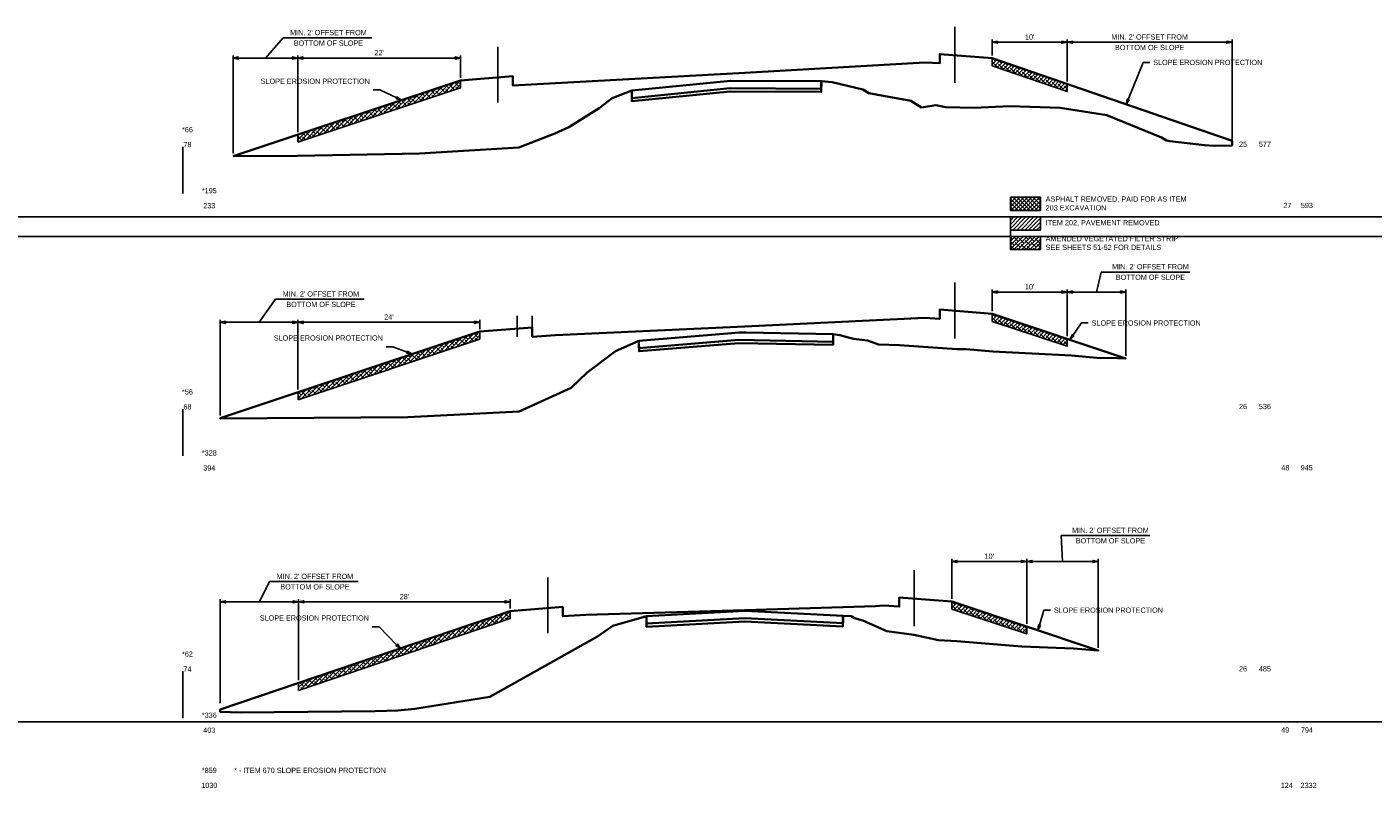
# Model space of a CAD drawing. Header units: feet. Extents: x 2296963 to 2300087, y 574586 to 575596.
# Tile 4 of 9: x 2298206 to 2298386, y 574600 to 574701. Entities that reach past the tile are written whole.
import ezdxf
from ezdxf import colors
from ezdxf.entities.mleader import LeaderData, LeaderLine
from ezdxf.enums import TextEntityAlignment as Align
from ezdxf.math import Vec2, Vec3

# ---------------------------------------------------------------- set-up
doc = ezdxf.new("R2010")
doc.units = ezdxf.units.FT
doc.header["$LTSCALE"] = 5
doc.header["$MEASUREMENT"] = 0
doc.linetypes.add('esmtmppr', pattern=[0])
for name, color, linetype in [('RW_P_Esmt_TMP', 203, 'esmtmppr'), ('SH_Text', 7, 'Continuous'), ('XS_P_Annotation', 7, 'Continuous'), ('XS_P_Finished_Grade_Seeded', 3, 'Continuous'), ('XS_P_Undercut', 230, 'Continuous'), ('XS_P_Undercut2', 230, 'Continuous')]:
    doc.layers.add(name, color=color, linetype=linetype)
doc.layers.add('SC_Scratch1', color=7, linetype='Continuous', plot=False)
doc.layers.add('VL_Cut_Volume', color=3, linetype='Continuous', lineweight=35, true_color=0x00ff00, plot=False)
doc.layers.add('VL_Fill_Volume', color=5, linetype='Continuous', lineweight=35, true_color=0x0000ff, plot=False)
doc.styles.add('Slanted-Normal', font='font31.shx', dxfattribs={"height": 0.14})
doc.dimstyles.new('Dec-0  Slanted', dxfattribs={"dimtxt": 0.14, "dimasz": 0.14, "dimexe": 0.07, "dimexo": 0.07, "dimgap": 0.07, "dimtad": 1, "dimdec": 0, "dimzin": 3, "dimdsep": 46, "dimtxsty": 'Slanted-Normal', "dimblk": 'Dim1', "dimcen": 0, "dimclrd": 95, "dimclre": 95, "dimclrt": 7, "dimaunit": 1, "dimadec": 5, "dimazin": 3, "dimtfac": 1, "dimtdec": 0, "dimtmove": 1, "dimatfit": 0, "dimldrblk": 'Dim1', "dimfxl": 1, "dimtolj": 1, "dimtzin": 0, "dimlwd": -1, "dimlwe": -1, "dimarcsym": 0})

# ---------------------------------------------------------------- blocks, each defined once
blk = doc.blocks.new('Dim1')
h = blk.add_hatch(color=4)
h.dxf.hatch_style = 1
h.paths.add_polyline_path([(0, 0), (-1, -0.2), (-1, 0.2)])
at = {"color": 4}
blk.add_lwpolyline([(0, 0), (-1, -0.2), (-1, 0.2), (0, 0)], dxfattribs=at)
blk = doc.blocks.new('*D950')
at = {"layer": 'Defpoints', "color": 0, "transparency": 16777216}
for p in [(2298242.68, 574624.71), (2298270.93, 574623.47), (2298242.68, 574613.9)]:
    blk.add_point(p, dxfattribs=at)
at = {"layer": 'SH_Text', "color": 95, "linetype": 'Continuous', "transparency": 16777216}
for p, q in [((2298242.68, 574614.25), (2298242.68, 574625.06)), ((2298270.93, 574623.82), (2298270.93, 574625.06)), ((2298270.23, 574624.71), (2298243.38, 574624.71))]:
    blk.add_line(p, q, dxfattribs=at)
at = {"layer": 'SH_Text', "color": 95, "transparency": 16777216, "xscale": 0.7000000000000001, "yscale": 0.7000000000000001, "zscale": 0.7000000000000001, "rotation": 180}
blk.add_blockref('Dim1', (2298242.68, 574624.71), dxfattribs=at)
at = {"layer": 'SH_Text', "color": 95, "transparency": 16777216, "xscale": 0.7000000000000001, "yscale": 0.7000000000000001, "zscale": 0.7000000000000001}
blk.add_blockref('Dim1', (2298270.93, 574624.71), dxfattribs=at)
at = {"layer": 'SH_Text', "color": 7, "transparency": 16777216, "insert": (2298256.81, 574625.41), "char_height": 0.7, "attachment_point": 5, "style": 'Slanted-Normal'}
blk.add_mtext("\\A1;28'", dxfattribs=at)
blk = doc.blocks.new('*D951')
at = {"layer": 'Defpoints', "color": 0, "transparency": 16777216}
for p in [(2298242.61, 574662.02), (2298266.86, 574660.77), (2298242.61, 574652.69)]:
    blk.add_point(p, dxfattribs=at)
at = {"layer": 'SH_Text', "color": 95, "linetype": 'Continuous', "transparency": 16777216}
for p, q in [((2298242.61, 574653.04), (2298242.61, 574662.37)), ((2298266.16, 574662.02), (2298243.31, 574662.02)), ((2298266.86, 574661.12), (2298266.86, 574662.37))]:
    blk.add_line(p, q, dxfattribs=at)
at = {"layer": 'SH_Text', "color": 95, "transparency": 16777216, "xscale": 0.7000000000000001, "yscale": 0.7000000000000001, "zscale": 0.7000000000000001, "rotation": 180}
blk.add_blockref('Dim1', (2298242.61, 574662.02), dxfattribs=at)
at = {"layer": 'SH_Text', "color": 95, "transparency": 16777216, "xscale": 0.7000000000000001, "yscale": 0.7000000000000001, "zscale": 0.7000000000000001}
blk.add_blockref('Dim1', (2298266.86, 574662.02), dxfattribs=at)
at = {"layer": 'SH_Text', "color": 7, "transparency": 16777216, "insert": (2298254.74, 574662.72), "char_height": 0.7, "attachment_point": 5, "style": 'Slanted-Normal'}
blk.add_mtext("\\A1;24'", dxfattribs=at)
blk = doc.blocks.new('*D952')
at = {"layer": 'Defpoints', "color": 0, "transparency": 16777216}
for p in [(2298242.57, 574697.29), (2298264.29, 574694.29), (2298242.57, 574687.05)]:
    blk.add_point(p, dxfattribs=at)
at = {"layer": 'SH_Text', "color": 95, "linetype": 'Continuous', "transparency": 16777216}
for p, q in [((2298242.57, 574687.4), (2298242.57, 574697.64)), ((2298263.59, 574697.29), (2298243.27, 574697.29)), ((2298264.29, 574694.64), (2298264.29, 574697.64))]:
    blk.add_line(p, q, dxfattribs=at)
at = {"layer": 'SH_Text', "color": 95, "transparency": 16777216, "xscale": 0.7000000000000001, "yscale": 0.7000000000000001, "zscale": 0.7000000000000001, "rotation": 180}
blk.add_blockref('Dim1', (2298242.57, 574697.29), dxfattribs=at)
at = {"layer": 'SH_Text', "color": 95, "transparency": 16777216, "xscale": 0.7000000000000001, "yscale": 0.7000000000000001, "zscale": 0.7000000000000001}
blk.add_blockref('Dim1', (2298264.29, 574697.29), dxfattribs=at)
at = {"layer": 'SH_Text', "color": 7, "transparency": 16777216, "insert": (2298253.43, 574697.99), "char_height": 0.7, "attachment_point": 5, "style": 'Slanted-Normal'}
blk.add_mtext("\\A1;22'", dxfattribs=at)
blk = doc.blocks.new('*D970')
at = {"layer": 'Defpoints', "color": 0, "transparency": 16777216}
for p in [(2298232.23, 574624.71), (2298242.68, 574613.9), (2298232.23, 574610.86)]:
    blk.add_point(p, dxfattribs=at)
at = {"layer": 'SH_Text', "color": 95, "linetype": 'Continuous', "transparency": 16777216}
for p, q in [((2298237.46, 574624.71), (2298238.82, 574627.41)), ((2298238.82, 574627.41), (2298250.66, 574627.41)), ((2298232.23, 574611.21), (2298232.23, 574625.06)), ((2298242.68, 574614.25), (2298242.68, 574625.06)), ((2298241.98, 574624.71), (2298232.93, 574624.71))]:
    blk.add_line(p, q, dxfattribs=at)
at = {"layer": 'SH_Text', "color": 95, "transparency": 16777216, "xscale": 0.7000000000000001, "yscale": 0.7000000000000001, "zscale": 0.7000000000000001, "rotation": 180}
blk.add_blockref('Dim1', (2298232.23, 574624.71), dxfattribs=at)
at = {"layer": 'SH_Text', "color": 95, "transparency": 16777216, "xscale": 0.7000000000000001, "yscale": 0.7000000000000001, "zscale": 0.7000000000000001}
blk.add_blockref('Dim1', (2298242.68, 574624.71), dxfattribs=at)
at = {"layer": 'SH_Text', "color": 7, "transparency": 16777216, "char_height": 0.7, "width": 11.3973, "attachment_point": 5, "style": 'Slanted-Normal'}
for s, insert in [("\\A1;MIN. 2' OFFSET FROM", (2298244.87, 574628.11)), ('\\A1;BOTTOM OF SLOPE', (2298244.87, 574626.71))]:
    blk.add_mtext(s, dxfattribs=dict(at, insert=insert))
blk = doc.blocks.new('*D971')
at = {"layer": 'Defpoints', "color": 0, "transparency": 16777216}
for p in [(2298232.23, 574662.02), (2298242.61, 574652.69), (2298232.23, 574649.23)]:
    blk.add_point(p, dxfattribs=at)
at = {"layer": 'SH_Text', "color": 95, "linetype": 'Continuous', "transparency": 16777216}
for p, q in [((2298237.42, 574662.02), (2298239.62, 574665.1)), ((2298239.62, 574665.1), (2298251.46, 574665.1)), ((2298232.23, 574649.58), (2298232.23, 574662.37)), ((2298241.91, 574662.02), (2298232.93, 574662.02)), ((2298242.61, 574653.04), (2298242.61, 574662.37))]:
    blk.add_line(p, q, dxfattribs=at)
at = {"layer": 'SH_Text', "color": 95, "transparency": 16777216, "xscale": 0.7000000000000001, "yscale": 0.7000000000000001, "zscale": 0.7000000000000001, "rotation": 180}
blk.add_blockref('Dim1', (2298232.23, 574662.02), dxfattribs=at)
at = {"layer": 'SH_Text', "color": 95, "transparency": 16777216, "xscale": 0.7000000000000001, "yscale": 0.7000000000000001, "zscale": 0.7000000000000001}
blk.add_blockref('Dim1', (2298242.61, 574662.02), dxfattribs=at)
at = {"layer": 'SH_Text', "color": 7, "transparency": 16777216, "char_height": 0.7, "width": 11.3973, "attachment_point": 5, "style": 'Slanted-Normal'}
for s, insert in [("\\A1;MIN. 2' OFFSET FROM", (2298245.67, 574665.8)), ('\\A1;BOTTOM OF SLOPE', (2298245.67, 574664.4))]:
    blk.add_mtext(s, dxfattribs=dict(at, insert=insert))
blk = doc.blocks.new('*D979')
at = {"layer": 'Defpoints', "color": 0, "transparency": 16777216}
for p in [(2298233.95, 574697.29), (2298242.57, 574687.05), (2298233.95, 574684.18)]:
    blk.add_point(p, dxfattribs=at)
at = {"layer": 'SH_Text', "color": 95, "linetype": 'Continuous', "transparency": 16777216}
for p, q in [((2298238.26, 574697.29), (2298240.62, 574699.98)), ((2298240.62, 574699.98), (2298252.46, 574699.98)), ((2298233.95, 574684.53), (2298233.95, 574697.64)), ((2298241.87, 574697.29), (2298234.65, 574697.29)), ((2298242.57, 574687.4), (2298242.57, 574697.64))]:
    blk.add_line(p, q, dxfattribs=at)
at = {"layer": 'SH_Text', "color": 95, "transparency": 16777216, "xscale": 0.7000000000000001, "yscale": 0.7000000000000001, "zscale": 0.7000000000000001, "rotation": 180}
blk.add_blockref('Dim1', (2298233.95, 574697.29), dxfattribs=at)
at = {"layer": 'SH_Text', "color": 95, "transparency": 16777216, "xscale": 0.7000000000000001, "yscale": 0.7000000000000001, "zscale": 0.7000000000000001}
blk.add_blockref('Dim1', (2298242.57, 574697.29), dxfattribs=at)
at = {"layer": 'SH_Text', "color": 7, "transparency": 16777216, "char_height": 0.7, "width": 11.3973, "attachment_point": 5, "style": 'Slanted-Normal'}
for s, insert in [("\\A1;MIN. 2' OFFSET FROM", (2298246.67, 574700.68)), ('\\A1;BOTTOM OF SLOPE', (2298246.67, 574699.28))]:
    blk.add_mtext(s, dxfattribs=dict(at, insert=insert))
blk = doc.blocks.new('*D996')
at = {"layer": 'Defpoints', "color": 0, "transparency": 16777216}
for p in [(2298329.83, 574630.1), (2298329.83, 574624.76), (2298339.83, 574621.42)]:
    blk.add_point(p, dxfattribs=at)
at = {"layer": 'SH_Text', "color": 95, "linetype": 'Continuous', "transparency": 16777216}
for p, q in [((2298329.83, 574625.11), (2298329.83, 574630.45)), ((2298339.83, 574621.77), (2298339.83, 574630.45)), ((2298339.13, 574630.1), (2298330.53, 574630.1))]:
    blk.add_line(p, q, dxfattribs=at)
at = {"layer": 'SH_Text', "color": 95, "transparency": 16777216, "xscale": 0.7000000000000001, "yscale": 0.7000000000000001, "zscale": 0.7000000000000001, "rotation": 180}
blk.add_blockref('Dim1', (2298329.83, 574630.1), dxfattribs=at)
at = {"layer": 'SH_Text', "color": 95, "transparency": 16777216, "xscale": 0.7000000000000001, "yscale": 0.7000000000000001, "zscale": 0.7000000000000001}
blk.add_blockref('Dim1', (2298339.83, 574630.1), dxfattribs=at)
at = {"layer": 'SH_Text', "color": 7, "transparency": 16777216, "insert": (2298334.83, 574630.8), "char_height": 0.7, "attachment_point": 5, "style": 'Slanted-Normal'}
blk.add_mtext("\\A1;10'", dxfattribs=at)
blk = doc.blocks.new('*D997')
at = {"layer": 'Defpoints', "color": 0, "transparency": 16777216}
for p in [(2298339.83, 574630.1), (2298339.83, 574621.42), (2298349.38, 574618.24)]:
    blk.add_point(p, dxfattribs=at)
at = {"layer": 'SH_Text', "color": 95, "linetype": 'Continuous', "transparency": 16777216}
for p, q in [((2298344.6, 574630.1), (2298344.42, 574633.56)), ((2298344.42, 574633.56), (2298356.26, 574633.56)), ((2298339.83, 574621.77), (2298339.83, 574630.45)), ((2298349.38, 574618.59), (2298349.38, 574630.45)), ((2298348.68, 574630.1), (2298340.53, 574630.1))]:
    blk.add_line(p, q, dxfattribs=at)
at = {"layer": 'SH_Text', "color": 95, "transparency": 16777216, "xscale": 0.7000000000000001, "yscale": 0.7000000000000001, "zscale": 0.7000000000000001, "rotation": 180}
blk.add_blockref('Dim1', (2298339.83, 574630.1), dxfattribs=at)
at = {"layer": 'SH_Text', "color": 95, "transparency": 16777216, "xscale": 0.7000000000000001, "yscale": 0.7000000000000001, "zscale": 0.7000000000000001}
blk.add_blockref('Dim1', (2298349.38, 574630.1), dxfattribs=at)
at = {"layer": 'SH_Text', "color": 7, "transparency": 16777216, "char_height": 0.7, "width": 12.4424, "attachment_point": 5, "style": 'Slanted-Normal'}
for s, insert in [("\\A1;MIN. 2' OFFSET FROM", (2298351, 574634.26)), ('\\A1;BOTTOM OF SLOPE', (2298351, 574632.86))]:
    blk.add_mtext(s, dxfattribs=dict(at, insert=insert))
blk = doc.blocks.new('*D998')
at = {"layer": 'Defpoints', "color": 0, "transparency": 16777216}
for p in [(2298335.23, 574666.06), (2298335.23, 574663.15), (2298345.23, 574659.81)]:
    blk.add_point(p, dxfattribs=at)
at = {"layer": 'SH_Text', "color": 95, "linetype": 'Continuous', "transparency": 16777216}
for p, q in [((2298335.23, 574663.5), (2298335.23, 574666.41)), ((2298345.23, 574660.16), (2298345.23, 574666.41)), ((2298344.53, 574666.06), (2298335.93, 574666.06))]:
    blk.add_line(p, q, dxfattribs=at)
at = {"layer": 'SH_Text', "color": 95, "transparency": 16777216, "xscale": 0.7000000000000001, "yscale": 0.7000000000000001, "zscale": 0.7000000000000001, "rotation": 180}
blk.add_blockref('Dim1', (2298335.23, 574666.06), dxfattribs=at)
at = {"layer": 'SH_Text', "color": 95, "transparency": 16777216, "xscale": 0.7000000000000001, "yscale": 0.7000000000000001, "zscale": 0.7000000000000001}
blk.add_blockref('Dim1', (2298345.23, 574666.06), dxfattribs=at)
at = {"layer": 'SH_Text', "color": 7, "transparency": 16777216, "insert": (2298340.23, 574666.76), "char_height": 0.7, "attachment_point": 5, "style": 'Slanted-Normal'}
blk.add_mtext("\\A1;10'", dxfattribs=at)
blk = doc.blocks.new('*D999')
at = {"layer": 'Defpoints', "color": 0, "transparency": 16777216}
for p in [(2298345.23, 574666.06), (2298345.23, 574659.81), (2298353.05, 574657.21)]:
    blk.add_point(p, dxfattribs=at)
at = {"layer": 'SH_Text', "color": 95, "linetype": 'Continuous', "transparency": 16777216}
for p, q in [((2298349.14, 574666.06), (2298349.76, 574668.73)), ((2298349.76, 574668.73), (2298361.6, 574668.73)), ((2298345.23, 574660.16), (2298345.23, 574666.41)), ((2298353.05, 574657.56), (2298353.05, 574666.41)), ((2298352.35, 574666.06), (2298345.93, 574666.06))]:
    blk.add_line(p, q, dxfattribs=at)
at = {"layer": 'SH_Text', "color": 95, "transparency": 16777216, "xscale": 0.7000000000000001, "yscale": 0.7000000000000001, "zscale": 0.7000000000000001, "rotation": 180}
blk.add_blockref('Dim1', (2298345.23, 574666.06), dxfattribs=at)
at = {"layer": 'SH_Text', "color": 95, "transparency": 16777216, "xscale": 0.7000000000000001, "yscale": 0.7000000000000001, "zscale": 0.7000000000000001}
blk.add_blockref('Dim1', (2298353.05, 574666.06), dxfattribs=at)
at = {"layer": 'SH_Text', "color": 7, "transparency": 16777216, "char_height": 0.7, "width": 12.4424, "attachment_point": 5, "style": 'Slanted-Normal'}
for s, insert in [("\\A1;MIN. 2' OFFSET FROM", (2298356.34, 574669.43)), ('\\A1;BOTTOM OF SLOPE', (2298356.34, 574668.03))]:
    blk.add_mtext(s, dxfattribs=dict(at, insert=insert))
blk = doc.blocks.new('*D1000')
at = {"layer": 'Defpoints', "color": 0, "transparency": 16777216}
for p in [(2298335.23, 574699.39), (2298335.23, 574697.26), (2298345.23, 574693.82)]:
    blk.add_point(p, dxfattribs=at)
at = {"layer": 'SH_Text', "color": 95, "linetype": 'Continuous', "transparency": 16777216}
for p, q in [((2298335.23, 574697.61), (2298335.23, 574699.74)), ((2298344.53, 574699.39), (2298335.93, 574699.39)), ((2298345.23, 574694.17), (2298345.23, 574699.74))]:
    blk.add_line(p, q, dxfattribs=at)
at = {"layer": 'SH_Text', "color": 95, "transparency": 16777216, "xscale": 0.7000000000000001, "yscale": 0.7000000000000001, "zscale": 0.7000000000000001, "rotation": 180}
blk.add_blockref('Dim1', (2298335.23, 574699.39), dxfattribs=at)
at = {"layer": 'SH_Text', "color": 95, "transparency": 16777216, "xscale": 0.7000000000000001, "yscale": 0.7000000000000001, "zscale": 0.7000000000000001}
blk.add_blockref('Dim1', (2298345.23, 574699.39), dxfattribs=at)
at = {"layer": 'SH_Text', "color": 7, "transparency": 16777216, "insert": (2298340.23, 574700.09), "char_height": 0.7, "attachment_point": 5, "style": 'Slanted-Normal'}
blk.add_mtext("\\A1;10'", dxfattribs=at)
blk = doc.blocks.new('*D1001')
at = {"layer": 'Defpoints', "color": 0, "transparency": 16777216}
for p in [(2298345.23, 574699.39), (2298345.23, 574693.82), (2298367.23, 574685.81)]:
    blk.add_point(p, dxfattribs=at)
at = {"layer": 'SH_Text', "color": 95, "linetype": 'Continuous', "transparency": 16777216}
for p, q in [((2298345.23, 574694.17), (2298345.23, 574699.74)), ((2298366.53, 574699.39), (2298345.93, 574699.39)), ((2298367.23, 574686.16), (2298367.23, 574699.74))]:
    blk.add_line(p, q, dxfattribs=at)
at = {"layer": 'SH_Text', "color": 95, "transparency": 16777216, "xscale": 0.7000000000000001, "yscale": 0.7000000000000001, "zscale": 0.7000000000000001, "rotation": 180}
blk.add_blockref('Dim1', (2298345.23, 574699.39), dxfattribs=at)
at = {"layer": 'SH_Text', "color": 95, "transparency": 16777216, "xscale": 0.7000000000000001, "yscale": 0.7000000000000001, "zscale": 0.7000000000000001}
blk.add_blockref('Dim1', (2298367.23, 574699.39), dxfattribs=at)
at = {"layer": 'SH_Text', "color": 7, "transparency": 16777216, "char_height": 0.7, "width": 12.4424, "attachment_point": 5, "style": 'Slanted-Normal'}
for s, insert in [("\\A1;MIN. 2' OFFSET FROM", (2298356.23, 574700.09)), ('\\A1;BOTTOM OF SLOPE', (2298356.23, 574698.69))]:
    blk.add_mtext(s, dxfattribs=dict(at, insert=insert))

msp = doc.modelspace()

# ---------------------------------------------------------------- hatches: boundary and pattern name
at = {"layer": 'XS_P_Finished_Grade_Seeded'}
h = msp.add_hatch(dxfattribs=at)
h.set_pattern_fill('ANSI38', color=256, scale=3)
h.set_pattern_definition([(45, (261.07966, 10.49716), (-0.265165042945, 0.265165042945), []), (135, (261.07966, 10.49716), (-0.795495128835, 0.265165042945), [0.9375, -0.5625])])
h.paths.add_polyline_path([(2298335.235, 574696.264), (2298345.235, 574692.816), (2298345.235, 574693.816), (2298335.235, 574697.264)])
h = msp.add_hatch(dxfattribs=at)
h.set_pattern_fill('ANSI38', color=256, scale=3)
h.set_pattern_definition([(45, (164.79602, -1.5876), (-0.265165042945, 0.265165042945), []), (135, (164.79602, -1.5876), (-0.795495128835, 0.265165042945), [0.9375, -0.5625])])
h.paths.add_polyline_path([(2298242.575, 574686.054), (2298264.285, 574693.291), (2298264.285, 574694.291), (2298242.575, 574687.054)])
h = msp.add_hatch(dxfattribs=at)
h.set_pattern_fill('ANSI38', color=256, scale=3)
h.set_pattern_definition([(45, (-174.99966, 5.5491), (-0.265165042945, 0.265165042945), []), (135, (-174.99966, 5.5491), (-0.795495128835, 0.265165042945), [0.9375, -0.5625])])
h.paths.add_polyline_path([(2298341.665, 574673.474), (2298337.665, 574673.474), (2298337.665, 574671.724), (2298341.665, 574671.724)])
h = msp.add_hatch(dxfattribs=at)
h.set_pattern_fill('ANSI38', color=256, scale=3)
h.set_pattern_definition([(45, (261.07966, -23.619), (-0.265165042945, 0.265165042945), []), (135, (261.07966, -23.619), (-0.795495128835, 0.265165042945), [0.9375, -0.5625])])
h.paths.add_polyline_path([(2298335.235, 574662.148), (2298345.235, 574658.815), (2298345.235, 574659.815), (2298335.235, 574663.148)])
h = msp.add_hatch(dxfattribs=at)
h.set_pattern_fill('ANSI38', color=256, scale=3)
h.set_pattern_definition([(45, (167.37013, -35.10337), (-0.265165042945, 0.265165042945), []), (135, (167.37013, -35.10337), (-0.795495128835, 0.265165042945), [0.9375, -0.5625])])
h.paths.add_polyline_path([(2298242.615, 574651.693), (2298266.859, 574659.775), (2298266.859, 574660.775), (2298242.615, 574652.693)])
h = msp.add_hatch(dxfattribs=at)
h.set_pattern_fill('ANSI38', color=256, scale=3)
h.set_pattern_definition([(45, (171.4396, -72.40817), (-0.265165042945, 0.265165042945), []), (135, (171.4396, -72.40817), (-0.795495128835, 0.265165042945), [0.9375, -0.5625])])
h.paths.add_polyline_path([(2298242.685, 574612.896), (2298270.929, 574622.47), (2298270.929, 574623.47), (2298242.685, 574613.896)])
h = msp.add_hatch(dxfattribs=at)
h.set_pattern_fill('ANSI38', color=256, scale=3)
h.set_pattern_definition([(45, (255.6753, -62.0106), (-0.265165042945, 0.265165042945), []), (135, (255.6753, -62.0106), (-0.795495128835, 0.265165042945), [0.9375, -0.5625])])
h.paths.add_polyline_path([(2298329.831, 574623.756), (2298339.831, 574620.423), (2298339.831, 574621.423), (2298329.831, 574624.756)])
at = {"layer": 'XS_P_Undercut'}
h = msp.add_hatch(dxfattribs=at)
h.set_pattern_fill('ANSI37', color=256, scale=3)
h.set_pattern_definition([(45, (345.019, -26.69204), (-0.265165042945, 0.265165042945), []), (135, (345.019, -26.69204), (-0.265165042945, -0.265165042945), [])])
h.paths.add_polyline_path([(2298341.665, 574678.709), (2298337.665, 574678.709), (2298337.665, 574676.959), (2298341.665, 574676.959)])
at = {"layer": 'XS_P_Undercut2'}
h = msp.add_hatch(dxfattribs=at)
h.set_pattern_fill('ANSI31', color=256, scale=3)
h.set_pattern_definition([(45, (349.9993, -20.34316), (-0.265165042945, 0.265165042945), [])])
h.paths.add_polyline_path([(2298341.665, 574676.083), (2298337.665, 574676.083), (2298337.665, 574674.333), (2298341.665, 574674.333)])

# ---------------------------------------------------------------- linework, layer by layer
at = {"layer": 'RW_P_Esmt_TMP', "flags": 128}
for points in [[(2298227.235, 574679.193), (2298227.235, 574685.443)], [(2298227.235, 574644.193), (2298227.235, 574650.443)], [(2298227.235, 574609.193), (2298227.235, 574615.443)]]:
    msp.add_lwpolyline(points, dxfattribs=at)
at = {"layer": 'SC_Scratch1', "flags": 128}
for points in [[(2298330.222, 574693.985), (2298330.222, 574701.439)], [(2298269.285, 574691.337), (2298269.285, 574698.791)], [(2299911.811, 574676.1), (2297852.707, 574676.1)], [(2298337.665, 574673.474), (2298337.665, 574674.333)], [(2299911.811, 574673.49), (2297852.707, 574673.49)], [(2298330.222, 574659.869), (2298330.222, 574667.323)], [(2298271.859, 574660.101), (2298271.859, 574662.9)], [(2298273.859, 574660.101), (2298273.859, 574662.9)], [(2298324.818, 574621.478), (2298324.818, 574628.931)], [(2298275.929, 574620.517), (2298275.929, 574627.97)], [(2300086.81, 574608.709), (2298027.706, 574608.709)]]:
    msp.add_lwpolyline(points, dxfattribs=at)
at = {"layer": 'SH_Text', "flags": 128}
for points in [[(2298337.665, 574678.709), (2298341.665, 574678.709), (2298341.665, 574676.959), (2298337.665, 574676.959)], [(2298337.665, 574676.083), (2298341.665, 574676.083), (2298341.665, 574674.333), (2298337.665, 574674.333)], [(2298337.665, 574673.474), (2298341.665, 574673.474), (2298341.665, 574671.724), (2298337.665, 574671.724)]]:
    msp.add_lwpolyline(points, close=True, dxfattribs=at)
at = {"layer": 'VL_Cut_Volume', "flags": 128}
for points in [[(2298287.153, 574692.936), (2298287.153, 574691.936), (2298300.251, 574693.251), (2298312.424, 574693.191), (2298312.424, 574694.193), (2298300.291, 574694.255)], [(2298288.101, 574659.564), (2298288.101, 574658.564), (2298301.416, 574659.663), (2298314.01, 574659.434), (2298314.01, 574660.434), (2298302.383, 574660.657), (2298301.448, 574660.666), (2298299.909, 574660.53)], [(2298288.7, 574622.698), (2298289.1, 574622.71), (2298289.099, 574621.81), (2298302.235, 574622.517), (2298315.328, 574621.853), (2298315.328, 574622.853), (2298302.271, 574623.52), (2298289.099, 574622.81)]]:
    msp.add_lwpolyline(points, close=True, dxfattribs=at)
at = {"layer": 'VL_Fill_Volume', "flags": 128}
for points in [[(2298233.953, 574684.18), (2298242.554, 574684.224), (2298258.839, 574684.535), (2298272.051, 574685.333), (2298276.861, 574687.211), (2298278.752, 574688.069), (2298282.774, 574690.611), (2298284.526, 574691.929), (2298287.153, 574692.936), (2298287.163, 574691.519), (2298300.251, 574692.834), (2298312.424, 574692.775), (2298312.434, 574694.192), (2298313.888, 574694.078), (2298317.951, 574693.088), (2298318.775, 574692.611), (2298324.354, 574691.592), (2298325.797, 574690.693), (2298327.703, 574690.999), (2298329.032, 574690.746), (2298332.8, 574690.661), (2298337.583, 574690.868), (2298344.301, 574690.649), (2298350.511, 574689.642), (2298357.833, 574686.671), (2298358.5, 574686.287), (2298358.938, 574686.179), (2298363.532, 574685.648), (2298364.824, 574685.554), (2298367.235, 574685.627), (2298367.235, 574686.137), (2298367.235, 574686.23), (2298335.235, 574697.264), (2298328.235, 574697.824), (2298328.235, 574696.59), (2298326.235, 574696.71), (2298302.235, 574695.33), (2298271.285, 574693.617), (2298271.285, 574694.851), (2298264.285, 574694.291)], [(2298232.235, 574649.187), (2298257.259, 574649.372), (2298272.133, 574650.099), (2298279.065, 574653.278), (2298281.204, 574655.337), (2298284.968, 574658.173), (2298288.101, 574659.564), (2298288.111, 574658.147), (2298301.416, 574659.246), (2298314, 574659.017), (2298314.01, 574660.434), (2298314.91, 574660.304), (2298316.721, 574659.805), (2298318.591, 574659.59), (2298320.037, 574659.065), (2298322.872, 574658.954), (2298330.499, 574658.42), (2298331.751, 574658.43), (2298335.303, 574658.111), (2298345.807, 574657.6), (2298349.672, 574657.23), (2298350.823, 574657.268), (2298353.05, 574657.21), (2298335.235, 574663.148), (2298328.235, 574663.708), (2298328.235, 574662.474), (2298326.235, 574662.594), (2298302.235, 574661.439), (2298276.957, 574660.287), (2298273.859, 574660.101), (2298273.859, 574661.335), (2298266.859, 574660.775), (2298232.235, 574649.233)], [(2298281.024, 574622.982), (2298277.929, 574622.796), (2298277.929, 574624.03), (2298270.929, 574623.47), (2298232.235, 574610.354), (2298232.235, 574610.024), (2298234.928, 574609.938), (2298252.901, 574610.144), (2298255.95, 574610.214), (2298258.209, 574610.416), (2298268.191, 574612.036), (2298282.553, 574620.093), (2298284.605, 574621.521), (2298289.099, 574622.81), (2298289.099, 574621.394), (2298302.235, 574622.1), (2298315.318, 574621.436), (2298315.291, 574622.857), (2298316.415, 574622.79), (2298316.847, 574622.548), (2298317.946, 574622.231), (2298321.148, 574620.783), (2298324.758, 574620.326), (2298328.064, 574619.61), (2298330.528, 574619.486), (2298339.169, 574618.761), (2298346.052, 574618.484), (2298349.377, 574618.241), (2298329.831, 574624.756), (2298322.831, 574625.316), (2298322.831, 574624.082), (2298320.735, 574624.208), (2298319.652, 574624.139), (2298302.235, 574623.613)]]:
    msp.add_lwpolyline(points, close=True, dxfattribs=at)
at = {"layer": 'XS_P_Finished_Grade_Seeded', "flags": 128}
for points in [[(2298335.235, 574696.264), (2298345.235, 574692.816), (2298345.235, 574693.816), (2298335.235, 574697.264)], [(2298242.575, 574686.054), (2298264.285, 574693.291), (2298264.285, 574694.291), (2298242.575, 574687.054)], [(2298335.235, 574662.148), (2298345.235, 574658.815), (2298345.235, 574659.815), (2298335.235, 574663.148)], [(2298242.615, 574651.693), (2298266.859, 574659.775), (2298266.859, 574660.775), (2298242.615, 574652.693)], [(2298242.685, 574612.896), (2298270.929, 574622.47), (2298270.929, 574623.47), (2298242.685, 574613.896)], [(2298329.831, 574623.756), (2298339.831, 574620.423), (2298339.831, 574621.423), (2298329.831, 574624.756)]]:
    msp.add_lwpolyline(points, close=True, dxfattribs=at)

# ---------------------------------------------------------------- texts
at = {"layer": 'SH_Text', "style": 'Slanted-Normal'}
for s, p in [('27', (2298374.078, 574677.259)), ('593', (2298376.407, 574677.259)), ('945', (2298376.387, 574642.259)), ('48', (2298373.803, 574642.259)), ('49', (2298373.781, 574607.259)), ('794', (2298376.41, 574607.259))]:
    msp.add_text(s, height=0.7, dxfattribs=at).set_placement(p)
at = {"layer": 'SH_Text', "linetype": 'ByBlock', "char_height": 0.7, "attachment_point": 5, "style": 'Slanted-Normal'}
for s, insert in [('25', (2298368.693, 574685.776)), ('577', (2298371.609, 574685.776)), ('26', (2298368.693, 574650.776)), ('536', (2298371.609, 574650.776)), ('26', (2298368.693, 574615.776)), ('485', (2298371.609, 574615.776))]:
    msp.add_mtext(s, dxfattribs=dict(at, insert=insert))
at = {"layer": 'SH_Text', "char_height": 0.7, "attachment_point": 4, "style": 'Slanted-Normal'}
for s, insert, width in [('ASPHALT REMOVED, PAID FOR AS ITEM 203 EXCAVATION', (2298342.356, 574677.873), 18.5), ('ITEM 202, PAVEMENT REMOVED', (2298342.356, 574675.247), 18.26421), ('AMENDED VEGETATED FILTER STRIP\\PSEE SHEETS 51-52 FOR DETAILS', (2298342.356, 574672.599), 18.26421)]:
    msp.add_mtext(s, dxfattribs=dict(at, insert=insert, width=width))
at = {"layer": 'XS_P_Annotation', "style": 'Slanted-Normal'}
for s, p in [('*66', (2298227.861, 574687.739)), ('78', (2298227.861, 574685.739)), ('*195', (2298230.777, 574679.586)), ('233', (2298230.777, 574677.586)), ('*56', (2298227.861, 574652.739)), ('68', (2298227.861, 574650.739)), ('*328', (2298230.777, 574644.586)), ('394', (2298230.777, 574642.586)), ('*62', (2298227.861, 574617.739)), ('74', (2298227.861, 574615.739)), ('*336', (2298230.777, 574609.586)), ('403', (2298230.777, 574607.586)), ('*859', (2298230.777, 574602.223)), ('1030', (2298230.777, 574600.223)), ('124', (2298374.527, 574600.223)), ('2332', (2298377.444, 574600.223))]:
    msp.add_text(s, height=0.7, dxfattribs=at).set_placement(p, align=Align.MIDDLE_CENTER)
msp.add_text('* - ITEM 670 SLOPE EROSION PROTECTION', height=0.7, dxfattribs=at).set_placement((2298234.08, 574602.223), align=Align.MIDDLE_LEFT)

# ---------------------------------------------------------------- dimensions: what is measured, and where the dimension line sits
at = {"layer": 'SH_Text'}
for base, p1, p2, picture, middle in [((2298233.953, 574697.286), (2298242.575, 574687.054), (2298233.953, 574684.18), '*D979', (2298240.97, 574699.985)), ((2298345.235, 574666.058), (2298353.05, 574657.21), (2298345.235, 574659.815), '*D999', (2298350.115, 574668.731)), ((2298232.235, 574662.02), (2298242.615, 574652.693), (2298232.235, 574649.233), '*D971', (2298239.971, 574665.097)), ((2298339.831, 574630.102), (2298349.377, 574618.241), (2298339.831, 574621.423), '*D997', (2298344.775, 574633.555)), ((2298232.235, 574624.715), (2298242.685, 574613.896), (2298232.235, 574610.86), '*D970', (2298239.173, 574627.415))]:
    dim = msp.add_linear_dim(base=base, p1=p1, p2=p2, text="MIN. 2' OFFSET FROM\\X BOTTOM OF SLOPE", dimstyle='Dec-0  Slanted', override={"dimpost": "'", "dimtfac": 0.7}, dxfattribs=at)
    dim.commit()
    dim.dimension.update_dxf_attribs({"geometry": picture, "text_midpoint": middle, "dimtype": 160})
for base, p1, p2, picture, middle in [((2298335.235, 574699.389), (2298345.235, 574693.816), (2298335.235, 574697.264), '*D1000', (2298340.235, 574700.089)), ((2298242.575, 574697.286), (2298264.285, 574694.291), (2298242.575, 574687.054), '*D952', (2298253.43, 574697.986)), ((2298335.235, 574666.058), (2298345.235, 574659.815), (2298335.235, 574663.148), '*D998', (2298340.235, 574666.758)), ((2298242.615, 574662.02), (2298266.859, 574660.775), (2298242.615, 574652.693), '*D951', (2298254.737, 574662.72)), ((2298329.831, 574630.102), (2298339.831, 574621.423), (2298329.831, 574624.756), '*D996', (2298334.831, 574630.802)), ((2298242.685, 574624.715), (2298270.929, 574623.47), (2298242.685, 574613.896), '*D950', (2298256.807, 574625.415))]:
    dim = msp.add_linear_dim(base=base, p1=p1, p2=p2, dimstyle='Dec-0  Slanted', override={"dimpost": "'", "dimtfac": 0.7}, dxfattribs=at)
    dim.commit()
    dim.dimension.update_dxf_attribs({"geometry": picture, "text_midpoint": middle})
dim = msp.add_linear_dim(base=(2298345.235, 574699.389), p1=(2298367.235, 574685.812), p2=(2298345.235, 574693.816), text="MIN. 2' OFFSET FROM\\X BOTTOM OF SLOPE", dimstyle='Dec-0  Slanted', override={"dimpost": "'", "dimtfac": 0.7}, dxfattribs=at)
dim.commit()
dim.dimension.update_dxf_attribs({"geometry": '*D1001', "text_midpoint": (2298356.235, 574699.389)})

# ---------------------------------------------------------------- leaders
at = {"layer": 'XS_P_Annotation'}
ml = msp.add_multileader_mtext('Standard', dxfattribs=at)
ml.set_content('SLOPE EROSION PROTECTION', color=256, style='Slanted-Normal')
ml.set_leader_properties()
ml.set_arrow_properties(name='Dim1')
ml.build(insert=Vec2(0, 0))
ml.multileader.update_dxf_attribs({"text_right_attachment_type": 3, "dogleg_length": 0.18, "arrow_head_size": 0.7, "scale": 5})
ctx = ml.context
ctx.base_point, ctx.scale, ctx.char_height, ctx.arrow_head_size, ctx.landing_gap_size, ctx.plane_origin = Vec3(2298356.258, 574696.697), 5, 0.7, 0.7, 0.45, Vec3(2298367.991, 574692.158)
ctx.right_attachment = 3
notes = []
notes.append((ctx, [(1, (1, 1, 0), (2298355.358, 574696.697), (1, 0), 0.9, [(0, [(2298353.107, 574691.101)], 0, [])])]))
ctx.mtext.insert, ctx.mtext.width, ctx.mtext.flow_direction = Vec3(2298356.708, 574697.047), 8.47466, 5
ml = msp.add_multileader_mtext('Standard', dxfattribs=at)
ml.set_content('SLOPE EROSION PROTECTION', color=256, style='Slanted-Normal')
ml.set_leader_properties()
ml.set_arrow_properties(name='Dim1')
ml.build(insert=Vec2(0, 0))
ml.multileader.update_dxf_attribs({"text_right_attachment_type": 3, "dogleg_length": 0.18, "arrow_head_size": 0.7, "scale": 5})
ctx = ml.context
ctx.base_point, ctx.scale, ctx.char_height, ctx.arrow_head_size, ctx.landing_gap_size, ctx.plane_origin = Vec3(2298243.621, 574694.193), 5, 0.7, 0.7, 0.45, Vec3(2298261.997, 574682.021)
ctx.right_attachment, ctx.text_align_type = 3, 2
notes.append((ctx, [(0, (1, 1, 0), (2298253.538, 574693.026), (-1, 0), 0.9, [(0, [(2298256.427, 574691.671)], 0, [])])]))
ctx.mtext.insert, ctx.mtext.width, ctx.mtext.alignment, ctx.mtext.flow_direction = Vec3(2298252.188, 574694.543), 8.47466, 3, 5
ml = msp.add_multileader_mtext('Standard', dxfattribs=at)
ml.set_content('SLOPE EROSION PROTECTION', color=256, style='Slanted-Normal')
ml.set_leader_properties()
ml.set_arrow_properties(name='Dim1')
ml.build(insert=Vec2(0, 0))
ml.multileader.update_dxf_attribs({"text_right_attachment_type": 3, "dogleg_length": 0.18, "arrow_head_size": 0.7, "scale": 5})
ctx = ml.context
ctx.base_point, ctx.scale, ctx.char_height, ctx.arrow_head_size, ctx.landing_gap_size, ctx.plane_origin = Vec3(2298348.046, 574661.929), 5, 0.7, 0.7, 0.45, Vec3(2298359.779, 574657.391)
ctx.right_attachment = 3
notes.append((ctx, [(1, (1, 1, 0), (2298347.146, 574661.929), (1, 0), 0.9, [(0, [(2298345.605, 574659.691)], 0, [])])]))
ctx.mtext.insert, ctx.mtext.width, ctx.mtext.flow_direction = Vec3(2298348.496, 574662.279), 8.47466, 5
ml = msp.add_multileader_mtext('Standard', dxfattribs=at)
ml.set_content('SLOPE EROSION PROTECTION', color=256, style='Slanted-Normal')
ml.set_leader_properties()
ml.set_arrow_properties(name='Dim1')
ml.build(insert=Vec2(0, 0))
ml.multileader.update_dxf_attribs({"text_right_attachment_type": 3, "dogleg_length": 0.18, "arrow_head_size": 0.7, "scale": 5})
ctx = ml.context
ctx.base_point, ctx.scale, ctx.char_height, ctx.arrow_head_size, ctx.landing_gap_size, ctx.plane_origin = Vec3(2298245.366, 574659.93), 5, 0.7, 0.7, 0.45, Vec3(2298261.308, 574647.513)
ctx.right_attachment, ctx.text_align_type = 3, 2
notes.append((ctx, [(0, (1, 1, 0), (2298255.282, 574658.763), (-1, 0), 0.9, [(0, [(2298257.829, 574657.765)], 0, [])])]))
ctx.mtext.insert, ctx.mtext.width, ctx.mtext.alignment, ctx.mtext.flow_direction = Vec3(2298253.932, 574660.28), 8.47466, 3, 5
ml = msp.add_multileader_mtext('Standard', dxfattribs=at)
ml.set_content('SLOPE EROSION PROTECTION', color=256, style='Slanted-Normal')
ml.set_leader_properties()
ml.set_arrow_properties(name='Dim1')
ml.build(insert=Vec2(0, 0))
ml.multileader.update_dxf_attribs({"text_right_attachment_type": 3, "dogleg_length": 0.18, "arrow_head_size": 0.7, "scale": 5})
ctx = ml.context
ctx.base_point, ctx.scale, ctx.char_height, ctx.arrow_head_size, ctx.landing_gap_size, ctx.plane_origin = Vec3(2298343.006, 574623.604), 5, 0.7, 0.7, 0.45, Vec3(2298354.739, 574619.066)
ctx.right_attachment = 3
notes.append((ctx, [(1, (1, 1, 0), (2298342.106, 574623.604), (1, 0), 0.9, [(0, [(2298341.327, 574620.924)], 0, [])])]))
ctx.mtext.insert, ctx.mtext.width, ctx.mtext.flow_direction = Vec3(2298343.456, 574623.954), 8.47466, 5
ml = msp.add_multileader_mtext('Standard', dxfattribs=at)
ml.set_content('SLOPE EROSION PROTECTION', color=256, style='Slanted-Normal')
ml.set_leader_properties()
ml.set_arrow_properties(name='Dim1')
ml.build(insert=Vec2(0, 0))
ml.multileader.update_dxf_attribs({"text_right_attachment_type": 3, "dogleg_length": 0.18, "arrow_head_size": 0.7, "scale": 5})
ctx = ml.context
ctx.base_point, ctx.scale, ctx.char_height, ctx.arrow_head_size, ctx.landing_gap_size, ctx.plane_origin = Vec3(2298243.501, 574622.561), 5, 0.7, 0.7, 0.45, Vec3(2298261.222, 574608.981)
ctx.right_attachment, ctx.text_align_type = 3, 2
notes.append((ctx, [(0, (1, 1, 0), (2298253.418, 574621.395), (-1, 0), 0.9, [(0, [(2298256.264, 574618.499)], 0, [])])]))
ctx.mtext.insert, ctx.mtext.width, ctx.mtext.alignment, ctx.mtext.flow_direction = Vec3(2298252.068, 574622.911), 8.47466, 3, 5
for ctx, leaders in notes:
    for number, flags, end, landing, length, lines in leaders:
        leader = LeaderData()
        leader.index, (leader.has_last_leader_line, leader.has_dogleg_vector, leader.attachment_direction) = number, flags
        leader.last_leader_point, leader.dogleg_vector, leader.dogleg_length = Vec3(end), Vec3(landing), length
        for number, points, colour, breaks in lines:
            line = LeaderLine()
            line.index, line.vertices, line.color, line.breaks = number, Vec3.list(points), colors.encode_raw_color(colour), breaks
            leader.lines.append(line)
        ctx.leaders.append(leader)

doc.saveas('drawing.dxf')
